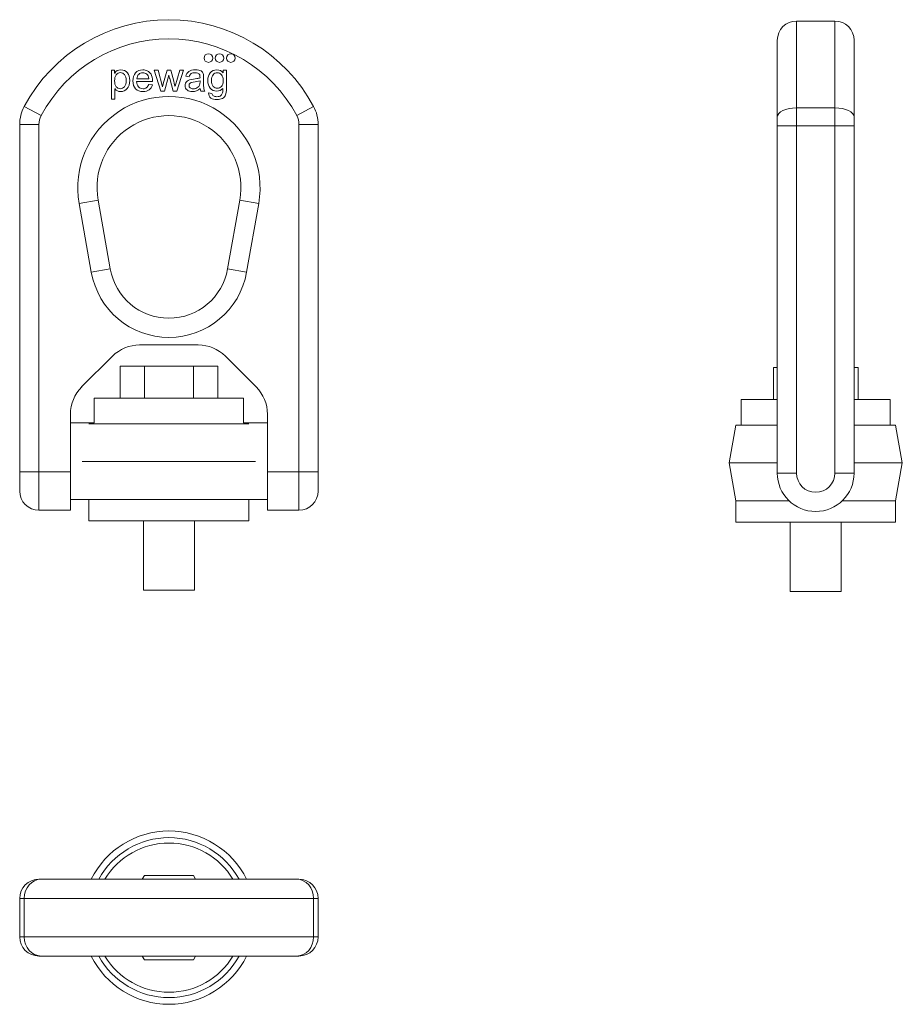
# Model space of a CAD drawing. Header units: millimetres. Extents: x 71 to 247, y 74 to 271.
import ezdxf

# ---------------------------------------------------------------- set-up
doc = ezdxf.new("R2010")
doc.units = ezdxf.units.MM
doc.layers.add('1', color=7, linetype='Continuous', true_color=0xffffff)

msp = doc.modelspace()

# ---------------------------------------------------------------- linework, layer by layer
at = {"layer": '1', "color": 30, "linetype": 'Continuous', "lineweight": 18}
for p, q in [((233.38, 270.47), (225.72, 270.47)), ((221.89, 251.34), (221.89, 266.64)), ((237.21, 251.34), (237.21, 266.64)), ((88.97, 260.64), (88.97, 254.88)), ((89.62, 260.64), (88.97, 260.64)), ((89.62, 260.1), (89.62, 260.64)), ((89.64, 260.1), (89.62, 260.1)), ((97.54, 260.64), (98.83, 256.48)), ((98.28, 260.64), (97.54, 260.64)), ((99.2, 257.35), (98.28, 260.64)), ((100.1, 260.64), (99.34, 257.91)), ((99.58, 256.48), (100.43, 259.68)), ((100.84, 260.64), (100.1, 260.64)), ((100.43, 259.68), (100.44, 259.68)), ((101.41, 258.46), (100.84, 260.64)), ((102.65, 260.64), (101.69, 257.44)), ((102.02, 256.48), (103.35, 260.64)), ((103.35, 260.64), (102.65, 260.64)), ((103.83, 259.45), (104.53, 259.36)), ((111.28, 260.14), (111.27, 260.14)), ((111.28, 260.64), (111.28, 260.14)), ((111.95, 260.64), (111.28, 260.64)), ((94.01, 258.38), (97.18, 258.38)), ((96.44, 258.96), (94.05, 258.96)), ((97.15, 257.73), (96.42, 257.82)), ((99.34, 257.91), (99.2, 257.35)), ((100.61, 258.98), (101.28, 256.48)), ((101.69, 257.44), (101.67, 257.44)), ((106.04, 258.98), (105.37, 258.88)), ((89.69, 256.92), (89.7, 256.92)), ((89.69, 254.88), (89.69, 256.92)), ((98.83, 256.48), (99.58, 256.48)), ((101.28, 256.48), (102.02, 256.48)), ((106.85, 256.48), (107.61, 256.48)), ((109.05, 256.03), (108.36, 256.14)), ((88.97, 254.88), (89.69, 254.88)), ((70.67, 180.52), (70.67, 249.81)), ((130.24, 249.81), (130.24, 180.52)), ((221.89, 249.54), (221.89, 251.34)), ((221.89, 180.26), (221.89, 249.54)), ((237.21, 251.34), (237.21, 249.54)), ((237.21, 249.54), (237.21, 180.26)), ((86.31, 234.73), (88.73, 221)), ((112.18, 221), (114.6, 234.73)), ((94.61, 205.84), (106.31, 205.84)), ((83.04, 197.45), (89.19, 203.6)), ((111.72, 203.6), (117.87, 197.45)), ((80.8, 182.65), (80.8, 192.03)), ((120.12, 192.03), (120.12, 182.65)), ((85.56, 190.31), (80.8, 190.31)), ((120.12, 190.31), (115.35, 190.31)), ((80.8, 180.52), (80.8, 182.65)), ((120.12, 182.65), (120.12, 180.52)), ((70.67, 176.69), (70.67, 180.52)), ((80.8, 172.87), (80.8, 180.52)), ((120.12, 180.52), (120.12, 172.87)), ((130.24, 180.52), (130.24, 176.69)), ((80.8, 174.99), (84.5, 174.99)), ((116.41, 174.99), (120.12, 174.99)), ((74.5, 172.87), (80.8, 172.87)), ((120.12, 172.87), (126.41, 172.87)), ((74.5, 99.22), (74.95, 99.22)), ((74.95, 99.22), (125.96, 99.22)), ((125.96, 99.22), (126.41, 99.22)), ((70.67, 87.73), (70.67, 95.39)), ((130.24, 95.39), (130.24, 87.73)), ((74.95, 83.9), (74.5, 83.9)), ((125.96, 83.9), (74.95, 83.9)), ((126.41, 83.9), (125.96, 83.9))]:
    msp.add_line(p, q, dxfattribs=at)
at = {"layer": '1', "color": 30, "linetype": 'Continuous', "lineweight": 13}
for p, q in [((225.72, 270.47), (225.72, 253.15)), ((233.38, 253.15), (233.38, 270.47)), ((74.95, 251.61), (71.57, 253.41)), ((125.96, 251.61), (129.34, 253.41)), ((225.72, 253.15), (233.38, 253.15)), ((225.72, 253.15), (225.72, 249.54)), ((233.38, 249.54), (233.38, 253.15)), ((70.67, 249.81), (74.5, 249.81)), ((74.5, 249.81), (74.5, 180.52)), ((126.41, 249.81), (130.24, 249.81)), ((126.41, 180.52), (126.41, 249.81)), ((221.89, 249.54), (225.72, 249.54)), ((233.38, 249.54), (225.72, 249.54)), ((225.72, 249.54), (225.72, 180.26)), ((233.38, 249.54), (237.21, 249.54)), ((233.38, 180.26), (233.38, 249.54)), ((86.31, 234.73), (82.54, 234.07)), ((84.96, 220.33), (82.54, 234.07)), ((114.6, 234.73), (118.37, 234.07)), ((118.37, 234.07), (115.95, 220.33)), ((88.73, 221), (84.96, 220.33)), ((112.18, 221), (115.95, 220.33)), ((70.67, 180.52), (74.5, 180.52)), ((74.5, 180.52), (80.8, 180.52)), ((74.5, 172.87), (74.5, 180.52)), ((120.12, 180.52), (126.41, 180.52)), ((130.24, 180.52), (126.41, 180.52)), ((126.41, 180.52), (126.41, 172.87)), ((221.89, 180.26), (225.72, 180.26)), ((233.38, 180.26), (237.21, 180.26)), ((70.67, 95.39), (71.57, 95.39)), ((129.34, 95.39), (71.57, 95.39)), ((71.57, 95.39), (71.57, 87.73)), ((130.24, 95.39), (129.34, 95.39)), ((129.34, 87.73), (129.34, 95.39)), ((70.67, 87.73), (71.57, 87.73)), ((71.57, 87.73), (129.34, 87.73)), ((129.34, 87.73), (130.24, 87.73))]:
    msp.add_line(p, q, dxfattribs=at)
at = {"layer": '1', "color": 252, "linetype": 'Continuous', "lineweight": 18}
for p, q in [((90.7, 201.59), (95.58, 201.59)), ((90.7, 201.59), (90.7, 195.21)), ((95.58, 201.59), (105.33, 201.59)), ((95.58, 201.59), (95.58, 195.21)), ((105.33, 201.59), (110.21, 201.59)), ((105.33, 201.59), (105.33, 195.21)), ((110.21, 201.59), (110.21, 195.21)), ((221.1, 201.32), (221.89, 201.32)), ((221.1, 201.32), (221.1, 194.94)), ((237.21, 201.32), (238, 201.32)), ((238, 201.32), (238, 194.94)), ((85.56, 195.21), (85.56, 190.31)), ((85.56, 195.21), (115.35, 195.21)), ((115.35, 190.31), (115.35, 195.21)), ((214.66, 194.94), (214.66, 189.83)), ((214.66, 194.94), (221.89, 194.94)), ((237.21, 194.94), (244.44, 194.94)), ((244.44, 189.83), (244.44, 194.94)), ((84.5, 190.1), (116.41, 190.1)), ((213.59, 189.83), (212.26, 182.28)), ((213.59, 189.83), (221.89, 189.83)), ((237.21, 189.83), (245.51, 189.83)), ((246.84, 182.28), (245.51, 189.83)), ((83.17, 182.55), (117.75, 182.55)), ((212.26, 182.28), (213.59, 174.73)), ((212.26, 182.28), (221.89, 182.28)), ((237.21, 182.28), (246.84, 182.28)), ((245.51, 174.73), (246.84, 182.28)), ((84.5, 174.99), (84.5, 170.74)), ((84.5, 174.99), (116.41, 174.99)), ((116.41, 170.74), (116.41, 174.99)), ((213.59, 174.73), (213.59, 170.47)), ((213.59, 174.73), (224.25, 174.73)), ((234.85, 174.73), (245.51, 174.73)), ((245.51, 170.47), (245.51, 174.73)), ((116.41, 170.74), (84.5, 170.74)), ((95.39, 170.74), (95.39, 156.91)), ((105.53, 156.91), (105.53, 170.74)), ((213.59, 170.47), (245.51, 170.47)), ((224.48, 170.47), (224.48, 156.64)), ((234.62, 156.64), (234.62, 170.47)), ((105.53, 156.91), (95.39, 156.91)), ((224.48, 156.64), (234.62, 156.64)), ((95.58, 100), (95.13, 99.22)), ((105.33, 100), (95.58, 100)), ((105.79, 99.22), (105.33, 100)), ((95.13, 83.9), (95.58, 83.11)), ((95.58, 83.11), (105.33, 83.11)), ((105.33, 83.11), (105.79, 83.9))]:
    msp.add_line(p, q, dxfattribs=at)
at = {"layer": '1', "color": 30, "linetype": 'Continuous', "lineweight": 18}
for centre in [(108.33, 263.09), (110.57, 263.09), (112.81, 263.09)]:
    msp.add_circle(centre, 0.862, dxfattribs=at)
for centre, radius, start, end in [((100.46, 238), 32.74, 28.0927, 151.9073), ((225.72, 266.64), 3.83, 90, 180), ((233.38, 266.64), 3.83, 0, 90), ((78.33, 249.81), 7.66, 151.9073, 180), ((100.46, 237.23), 14.36, 350, 190), ((122.58, 249.81), 7.66, 0, 28.0927), ((100.46, 223.07), 11.9, 190, 350), ((94.61, 198.18), 7.66, 90, 135), ((106.31, 198.18), 7.66, 45, 90), ((88.46, 192.03), 7.66, 135, 180), ((112.46, 192.03), 7.66, 0, 45), ((229.55, 180.26), 7.66, 180, 0), ((74.5, 176.69), 3.83, 180, 270), ((126.41, 176.69), 3.83, 270, 0), ((74.5, 95.39), 3.83, 90, 180), ((126.41, 95.39), 3.83, 360, 90), ((74.5, 87.73), 3.83, 180, 270), ((126.41, 87.73), 3.83, 270, 0)]:
    msp.add_arc(centre, radius, start, end, dxfattribs=at)
at = {"layer": '1', "color": 30, "linetype": 'Continuous', "lineweight": 13}
for centre, radius, start, end in [((100.46, 238), 28.91, 28.0927, 151.9073), ((100.46, 237.23), 18.19, 350, 190), ((78.33, 249.81), 3.83, 151.9073, 180), ((122.58, 249.81), 3.83, 0, 28.0927), ((100.46, 223.07), 15.73, 190, 350), ((229.55, 180.26), 3.83, 180, 0)]:
    msp.add_arc(centre, radius, start, end, dxfattribs=at)
at = {"layer": '1', "color": 252, "linetype": 'Continuous', "lineweight": 18}
for radius, start, end in [(17.29, 26.2969, 153.6975), (15.96, 28.6819, 151.3125), (14.89, 30.9488, 149.0456), (17.29, 206.3025, 333.7031), (15.96, 208.6875, 331.3181), (14.89, 210.9544, 329.0513)]:
    msp.add_arc((100.46, 91.56), radius, start, end, dxfattribs=at)
at = {"layer": '1', "color": 30, "linetype": 'Continuous', "lineweight": 13}
for centre, major_axis, ratio, start_param, end_param in [((225.72, 251.34), (-3.83, 0), 0.4709, 4.712389, 6.283185), ((233.38, 251.34), (3.83, 0), 0.4709, 0, 1.570796), ((74.95, 95.39), (0, 3.83), 0.882187, 0, 1.570796), ((125.96, 95.39), (0, 3.83), 0.882187, 4.712389, 6.283185), ((74.95, 87.73), (0, -3.83), 0.882187, 4.712389, 6.283185), ((125.96, 87.73), (0, -3.83), 0.882187, 0, 1.570796)]:
    msp.add_ellipse(centre, major_axis=major_axis, ratio=ratio, start_param=start_param, end_param=end_param, dxfattribs=at)
at = {"layer": '1', "color": 30, "linetype": 'Continuous', "lineweight": 18}
for points, knots in [([(91.58, 257.37), (91.36, 257.1), (91.08, 256.96), (90.41, 256.96), (90.14, 257.1), (89.72, 257.63), (89.61, 258.02), (89.61, 259.02), (89.72, 259.42), (89.94, 259.72)], [0, 0, 0, 0, 0.252523, 0.252523, 0.507302, 0.507302, 0.760524, 0.760524, 1, 1, 1, 1]), ([(89.7, 256.92), (89.98, 256.56), (90.34, 256.38), (91.31, 256.38), (91.75, 256.58), (92.46, 257.38), (92.64, 257.92), (92.64, 259.23), (92.48, 259.74), (92.16, 260.14)], [0, 0, 0, 0, 0.230139, 0.230139, 0.492074, 0.492074, 0.754009, 0.754009, 1, 1, 1, 1]), ([(89.94, 259.72), (90.16, 260.03), (90.44, 260.18), (91.11, 260.18), (91.38, 260.04), (91.59, 259.77)], [0, 0, 0, 0, 0.508929, 0.508929, 1, 1, 1, 1]), ([(91.59, 259.77), (91.8, 259.49), (91.91, 259.1), (91.91, 258.05), (91.8, 257.65), (91.58, 257.37)], [0, 0, 0, 0, 0.485315, 0.485315, 1, 1, 1, 1]), ([(96.88, 259.85), (96.68, 260.17), (96.43, 260.4), (95.86, 260.67), (95.57, 260.73), (94.63, 260.73), (94.14, 260.53), (93.45, 259.72), (93.27, 259.18), (93.27, 257.86), (93.45, 257.34), (93.81, 256.96)], [0, 0, 0, 0, 0.122571, 0.122571, 0.245141, 0.245141, 0.495638, 0.495638, 0.746134, 0.746134, 1, 1, 1, 1]), ([(94.43, 259.82), (94.64, 260.05), (94.92, 260.16), (95.54, 260.16), (95.8, 260.07), (96.04, 259.88)], [0, 0, 0, 0, 0.544578, 0.544578, 1, 1, 1, 1]), ([(106.86, 260.51), (106.62, 260.66), (106.24, 260.73), (105.18, 260.73), (104.74, 260.63), (104.42, 260.41)], [0, 0, 0, 0, 0.476124, 0.476124, 1, 1, 1, 1]), ([(104.9, 259.99), (105.08, 260.1), (105.32, 260.16), (105.87, 260.16), (106.06, 260.13), (106.21, 260.07)], [0, 0, 0, 0, 0.559783, 0.559783, 1, 1, 1, 1]), ([(107.41, 257.06), (107.39, 257.26), (107.38, 257.64), (107.38, 258.54), (107.38, 258.85), (107.38, 259.5), (107.35, 259.77), (107.29, 259.98)], [0, 0, 0, 0, 0.472356, 0.472356, 0.730769, 0.730769, 1, 1, 1, 1]), ([(111.27, 260.14), (110.95, 260.54), (110.55, 260.73), (109.47, 260.73), (109.02, 260.53), (108.38, 259.72), (108.21, 259.21), (108.21, 257.99), (108.38, 257.48), (109.05, 256.68), (109.49, 256.48), (110.51, 256.48), (110.91, 256.66), (111.22, 257.03)], [0, 0, 0, 0, 0.152201, 0.152201, 0.327187, 0.327187, 0.502173, 0.502173, 0.676318, 0.676318, 0.850463, 0.850463, 1, 1, 1, 1]), ([(110.92, 257.42), (110.68, 257.18), (110.41, 257.06), (109.78, 257.06), (109.51, 257.18), (109.06, 257.69), (108.95, 258.09), (108.95, 259.11), (109.05, 259.48), (109.48, 260.02), (109.76, 260.16), (110.43, 260.16), (110.71, 260.03), (110.94, 259.76)], [0, 0, 0, 0, 0.170496, 0.170496, 0.350972, 0.350972, 0.53257, 0.53257, 0.689759, 0.689759, 0.846948, 0.846948, 1, 1, 1, 1]), ([(110.94, 259.76), (111.16, 259.49), (111.28, 259.11), (111.28, 258.06), (111.16, 257.65), (110.92, 257.42)], [0, 0, 0, 0, 0.469444, 0.469444, 1, 1, 1, 1]), ([(111.77, 255.72), (111.89, 256.01), (111.95, 256.45), (111.95, 258.24), (111.95, 259.44), (111.95, 260.64)], [0, 0, 0, 0, 0.329499, 0.329499, 1, 1, 1, 1]), ([(104.08, 258.44), (103.83, 258.21), (103.7, 257.93), (103.7, 257.22), (103.83, 256.93), (104.35, 256.49), (104.7, 256.38), (105.71, 256.38), (106.22, 256.59), (106.71, 257)], [0, 0, 0, 0, 0.228358, 0.228358, 0.466434, 0.466434, 0.703045, 0.703045, 1, 1, 1, 1]), ([(104.69, 257.13), (104.54, 257.25), (104.47, 257.41), (104.47, 257.98), (104.74, 258.2), (105.83, 258.35), (106.28, 258.44), (106.66, 258.57)], [0, 0, 0, 0, 0.201238, 0.201238, 0.600619, 0.600619, 1, 1, 1, 1]), ([(106.66, 258.57), (106.66, 258.48), (106.66, 258.4), (106.66, 257.81), (106.52, 257.46), (106.25, 257.25)], [0, 0, 0, 0, 0.146096, 0.146096, 1, 1, 1, 1]), ([(93.81, 256.96), (94.17, 256.57), (94.66, 256.38), (95.78, 256.38), (96.18, 256.5), (96.49, 256.73)], [0, 0, 0, 0, 0.57047, 0.57047, 1, 1, 1, 1]), ([(95.99, 257.18), (95.8, 257.03), (95.57, 256.96), (94.94, 256.96), (94.65, 257.08), (94.41, 257.33)], [0, 0, 0, 0, 0.434679, 0.434679, 1, 1, 1, 1]), ([(106.25, 257.25), (105.98, 257.04), (105.67, 256.94), (105.05, 256.94), (104.83, 257), (104.69, 257.13)], [0, 0, 0, 0, 0.563246, 0.563246, 1, 1, 1, 1]), ([(108.84, 255.11), (109.15, 254.9), (109.55, 254.8), (110.46, 254.8), (110.82, 254.88), (111.43, 255.2), (111.65, 255.43), (111.77, 255.72)], [0, 0, 0, 0, 0.361029, 0.361029, 0.681442, 0.681442, 1, 1, 1, 1]), ([(110.84, 255.6), (110.67, 255.45), (110.4, 255.37), (109.73, 255.37), (109.5, 255.43), (109.34, 255.54)], [0, 0, 0, 0, 0.555804, 0.555804, 1, 1, 1, 1]), ([(111.22, 257.03), (111.22, 256.65), (111.2, 256.36), (111.12, 255.93), (111.01, 255.75), (110.84, 255.6)], [0, 0, 0, 0, 0.5, 0.5, 1, 1, 1, 1])]:
    msp.add_open_spline(points, degree=3, knots=knots, dxfattribs=at)
for points in [[(90.85, 260.73), (90.31, 260.73), (89.9, 260.52), (89.64, 260.1)], [(92.16, 260.14), (91.84, 260.54), (91.4, 260.73), (90.85, 260.73)], [(94.05, 258.96), (94.08, 259.32), (94.21, 259.6), (94.43, 259.82)], [(96.04, 259.88), (96.28, 259.69), (96.41, 259.39), (96.44, 258.96)], [(97.18, 258.38), (97.18, 259.04), (97.08, 259.53), (96.88, 259.85)], [(100.44, 259.68), (100.44, 259.66), (100.47, 259.54), (100.52, 259.32)], [(104.42, 260.41), (104.1, 260.2), (103.9, 259.88), (103.83, 259.45)], [(104.53, 259.36), (104.59, 259.67), (104.72, 259.88), (104.9, 259.99)], [(106.21, 260.07), (106.35, 260.01), (106.46, 259.94), (106.52, 259.84)], [(106.52, 259.84), (106.59, 259.75), (106.63, 259.66), (106.64, 259.57)], [(106.64, 259.57), (106.65, 259.48), (106.66, 259.33), (106.66, 259.12)], [(107.29, 259.98), (107.24, 260.19), (107.09, 260.36), (106.86, 260.51)], [(94.41, 257.33), (94.17, 257.57), (94.04, 257.92), (94.01, 258.38)], [(96.42, 257.82), (96.32, 257.53), (96.17, 257.32), (95.99, 257.18)], [(96.49, 256.73), (96.81, 256.97), (97.03, 257.3), (97.15, 257.73)], [(100.52, 259.32), (100.57, 259.09), (100.6, 258.98), (100.61, 258.98)], [(101.67, 257.44), (101.65, 257.52), (101.57, 257.86), (101.41, 258.46)], [(105.37, 258.88), (104.76, 258.81), (104.33, 258.66), (104.08, 258.44)], [(106.66, 259.12), (106.5, 259.07), (106.29, 259.02), (106.04, 258.98)], [(106.71, 257), (106.73, 256.78), (106.78, 256.61), (106.85, 256.48)], [(107.61, 256.48), (107.5, 256.67), (107.43, 256.86), (107.41, 257.06)], [(108.36, 256.14), (108.36, 255.66), (108.52, 255.32), (108.84, 255.11)], [(109.34, 255.54), (109.18, 255.65), (109.08, 255.81), (109.05, 256.03)]]:
    msp.add_open_spline(points, degree=3, dxfattribs=at)

doc.saveas('drawing.dxf')
